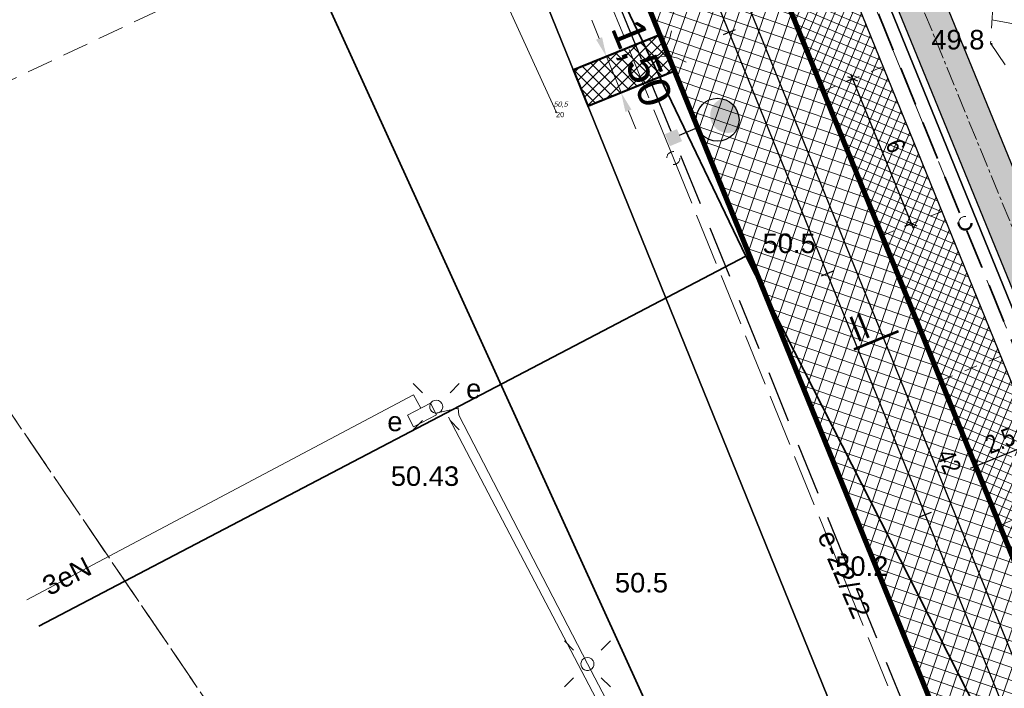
# Model space of a CAD drawing. Header units: metres. Extents: x 0 to 5465380, y 0 to 5925815.
# Tile 22 of 141: x 5463842 to 5463880, y 5925466 to 5925492. Entities that reach past the tile are written whole.
import ezdxf
from ezdxf.enums import TextEntityAlignment as Align

# ---------------------------------------------------------------- set-up
doc = ezdxf.new("R2010")
doc.units = ezdxf.units.M
for name, pattern in [('1_1MM', [1, 0.5, -0.5]), ('2', [1.5, 1, -0.5]), ('CENTER2', [1.125, 0.75, -0.125, 0.125, -0.125]), ('HIDDEN', [0.375, 0.25, -0.125]), ('PRZER0_8-0_8', [1.6, 0.8, -0.8]), ('PRZER1-1', [2, 1, -1]), ('PRZER2-1', [3, 2, -1]), ('PRZER3-1', [4, 3, -1]), ('PRZER4-1', [5, 4, -1])]:
    doc.linetypes.add(name, pattern=pattern)
for name, color, linetype, lineweight in [('! DB - Krawężnik kamienny 15x30 obniżony do 3cm', 5, 'HIDDEN', 30), ('! DB - Krawężnik kamienny 15x30 z oporem', 7, 'Continuous', 50), ('! DB - Nawierzchnia zjazdów', 6, 'Continuous', 30), ('! DB - POMOC', 1, 'Continuous', 30), ('! DB - Wymiary', 5, 'Continuous', 13), ('!_proj_t_miasto', 30, 'HIDDEN', 35), ('$DR - krawężnik obniżony 15x22 h2cm', 202, '1_1MM', 13), ('$DR - krawężnik wyniesiony 15x30 h12cm', 202, 'Continuous', 30), ('$DR - obrzeże 8x30', 34, 'Continuous', 30), ('$DR - osie ścieżek', 7, 'CENTER2', 15), ('$DR - parking - linie rozdziału', 10, '1_1MM', 5), ('$DR - wyp. chodnik', 44, 'Continuous', 5), ('$DR - wyp. miejsca postojowe', 20, 'Continuous', 5), ('$DR - zał. arch.', 7, 'Continuous', 13), ('$DR - zał. droga', 7, 'Continuous', 13), ('$DR - zał. mapa', 250, 'Continuous', 0), ('E_osw_kable_0.4kV', 1, '2', 30), ('E_osw_lampy', 5, 'Continuous', 25), ('ZUD_22_2022_t_Nr_Pióra__143', 7, 'Continuous', 50)]:
    doc.layers.add(name, color=color, linetype=linetype, lineweight=lineweight)
for name, color, linetype, lineweight, true_color in [('! DB - Wypełnienie zabruk', 7, 'Continuous', 30, 0xcca68a), ('CC_Energetyka', 1, 'Continuous', 18, 0xff0000), ('CC_Inne', 7, 'Continuous', 18, 0x0a0909), ('CC_Ogrodzenie', 7, 'FENCELINE12', 35, 0x0a0909), ('CC_Punkt wysokościowy', 7, 'Continuous', 18, 0x0a0909), ('CC_Skarpa', 7, 'PRZER2-1', 18, 0x0a0909), ('EGBD03', 7, 'Continuous', 18, 0x008000), ('EGBK02', 7, 'PRZER3-1', 18, 0x008000), ('EGBU01', 7, 'PRZER1-1', 18, 0x008000), ('ZUD_22_2022_e', 1, 'PRZER4-1', 18, 0xff0000), ('ZUD_22_2022_t', 7, 'PRZER4-1', 18, 0xff9100)]:
    doc.layers.add(name, color=color, linetype=linetype, lineweight=lineweight, true_color=true_color)
for name, color, linetype in [('$DR - przekroje', 12, 'Continuous'), ('$DR - wymiary', 7, 'Continuous'), ('C-DROGI-SYTUACJA', 7, 'Continuous'), ('Punkty', 7, 'Continuous'), ('Rzedne', 7, 'Continuous'), ('Teksty', 7, 'Continuous')]:
    doc.layers.add(name, color=color, linetype=linetype)
doc.styles.add('Arial', font='arial.ttf')
doc.styles.add('ARIAL 2', font='ARIALN.TTF')
doc.styles.get("Standard").update_dxf_attribs({"font": 'arial.ttf'})
doc.linetypes.add('FENCELINE12', pattern='A,15,-0.1,[133,ltypeshp.shx,S=0.35,R=0,X=-0.35,Y=0],-0.1,1', length=16.2)
doc.dimstyles.new('LINIOWY', dxfattribs={"dimtxt": 0.7, "dimasz": 0.3, "dimexe": 0.3, "dimexo": 0, "dimgap": 0.2, "dimtad": 1, "dimzin": 9, "dimdsep": 46, "dimtxsty": 'ARIAL 2', "dimblk": 'OBLIQUE', "dimcen": 0, "dimdle": 0.2, "dimclrd": 7, "dimclre": 7, "dimclrt": 1, "dimadec": 0, "dimazin": 0, "dimtfac": 1, "dimtofl": 0, "dimtmove": 1, "dimatfit": 3, "dimldrblk": 'OBLIQUE', "dimfxl": 0.3, "dimfxlon": 1, "dimtolj": 1, "dimtzin": 1, "dimarcsym": 0})
doc.dimstyles.new('wymiary lukasz', dxfattribs={"dimtxt": 1.5, "dimasz": 1, "dimexe": 1.25, "dimexo": 0.625, "dimtad": 1, "dimzin": 1, "dimtxsty": 'Standard', "dimcen": 2.5, "dimaunit": 2, "dimadec": 4, "dimazin": 0, "dimtfac": 1, "dimtmove": 0, "dimatfit": 3, "dimldrblk": 'NONE', "dimfxl": 1, "dimarcsym": 0})

# ---------------------------------------------------------------- blocks, each defined once
blk = doc.blocks.new('SUSM01_01')
at = {"color": 0}
for points in [[(-0.353553, 0.353553), (-0.212132, 0.212132)], [(0.353553, 0.353553), (0.212132, 0.212132)], [(-0.353553, -0.353553), (-0.212132, -0.212132)], [(0.353553, -0.353553), (0.212132, -0.212132)]]:
    blk.add_lwpolyline(points, dxfattribs=at)
blk.add_lwpolyline([(0.1, 0), (0.093969, -0.034202), (0.076604, -0.064279), (0.05, -0.086603), (0.025882, -0.096593), (0, -0.1), (-0.025882, -0.096593), (-0.05, -0.086603), (-0.073305, -0.068017), (-0.090097, -0.043388), (-0.098883, -0.014904), (-0.098883, 0.014904), (-0.090097, 0.043388), (-0.073305, 0.068017), (-0.05, 0.086603), (-0.022252, 0.097493), (0.007473, 0.09972), (0.036534, 0.093087), (0.062349, 0.078183), (0.082624, 0.056332), (0.095557, 0.029476)], close=True, dxfattribs=at)
blk = doc.blocks.new('Bramka')
at = {"color": 18, "true_color": 0x0a0909}
for p, q in [((-0.688, 1.143), (-0.408, 0.936)), ((0.373, 0.95), (0.646, 1.167)), ((-0.408, 0.936), (-0.191, 0.664)), ((0.167, 0.67), (0.373, 0.95)), ((-0.191, 0.664), (-0.052, 0.344)), ((0.039, 0.346), (0.167, 0.67)), ((-0.052, 0.344), (0, 0)), ((0, 0), (0.039, 0.346))]:
    blk.add_line(p, q, dxfattribs=at)
blk = doc.blocks.new('GK.6640.1913.2022 szara')
at = {"layer": 'CC_Punkt wysokościowy'}
for points in [[(5463879.085, 5925491.036, 1), (5463878.995, 5925491.036, 1)], [(5463869.898, 5925482.771, 1), (5463869.808, 5925482.771, 1)]]:
    blk.add_hatch(color=252, dxfattribs=at).paths.add_polyline_path(points)
at = {"color": 252, "lineweight": 35, "ltscale": 0.5}
blk.add_lwpolyline([(5463970.62, 5925449.332), (5463986.447, 5925481.891), (5463977.039, 5925579.473), (5463993.73, 5925594.437), (5463935.36, 5925657.844), (5463891.514, 5925640.248), (5463906.739, 5925598.778), (5463828.146, 5925565.769), (5463841.424, 5925534), (5463710.761, 5925479.846), (5463724.491, 5925454.847), (5463844.923, 5925511.51), (5463892.245, 5925407.652)], close=True, dxfattribs=at)
at = {"layer": 'CC_Energetyka', "color": 252}
for points in [[(5463857.131, 5925477.052), (5463856.847, 5925477.573), (5463842, 5925469.691)], [(5463865.154, 5925418.874), (5463883.303, 5925428.518), (5463883.399, 5925429.271), (5463878.365, 5925438.903), (5463868.198, 5925458.321), (5463863.53, 5925467.238), (5463858.591, 5925476.787), (5463858.567, 5925477.05), (5463857.706, 5925476.859)]]:
    blk.add_lwpolyline(points, dxfattribs=at)
blk.add_lwpolyline([(5463856.618, 5925476.786), (5463857.505, 5925477.246), (5463857.735, 5925476.803), (5463856.848, 5925476.342)], close=True, dxfattribs=at)
at = {"layer": 'CC_Inne', "color": 252, "ltscale": 0.5}
blk.add_line((5463850.836, 5925513.652), (5463862.325, 5925488.429), dxfattribs=at)
at = {"layer": 'CC_Inne', "color": 252, "linetype": 'PRZER2-1', "ltscale": 0.5}
blk.add_lwpolyline([(5463836.634, 5925487.407), (5463847.098, 5925492.35), (5463849.861, 5925495.1), (5463848.282, 5925496.617), (5463850.118, 5925498.745), (5463844.206, 5925511.234), (5463836.16, 5925507.501), (5463836.078, 5925503.523), (5463838.78, 5925501.638), (5463835.062, 5925497.49), (5463837.326, 5925495.459), (5463837.327, 5925493.106), (5463834.941, 5925490.694), (5463836.634, 5925487.407)], dxfattribs=at)
at = {"layer": 'CC_Inne', "color": 252}
blk.add_lwpolyline([(5463858.188, 5925476.711), (5463883.212, 5925428.981), (5463864.952, 5925419.317)], dxfattribs=at)
at = {"layer": 'CC_Ogrodzenie', "color": 252, "ltscale": 0.5}
for points in [[(5463869.61, 5925482.889), (5463845.942, 5925532.151)], [(5463867.954, 5925412.728), (5463897.211, 5925428.35), (5463888.482, 5925445.787), (5463869.61, 5925482.889), (5463842.461, 5925468.677)]]:
    blk.add_lwpolyline(points, dxfattribs=at)
at = {"layer": 'CC_Skarpa', "color": 252, "ltscale": 0.5}
blk.add_lwpolyline([(5463881.879, 5925498.83), (5463879.283, 5925495.639), (5463879.006, 5925491.07), (5463880.761, 5925488.51)], dxfattribs=at)
at = {"layer": 'CC_Skarpa', "color": 252, "linetype": 'Continuous'}
blk.add_lwpolyline([(5463883.434, 5925491.161), (5463879.06, 5925491.973)], dxfattribs=at)
at = {"layer": 'EGBD03', "color": 52, "linetype": 'Continuous', "lineweight": 30}
blk.add_lwpolyline([(5463976.53, 5925486.659), (5463970.344, 5925578.524), (5463983.032, 5925590.042), (5463928.32, 5925650.72), (5463927.256, 5925651.9), (5463894.766, 5925638.737), (5463911.73, 5925597.06), (5463843.77, 5925569.527), (5463856.962, 5925537.116), (5463925.884, 5925562.287), (5463928.865, 5925568.698), (5463933.562, 5925570.413), (5463940.422, 5925551.628), (5463935.726, 5925549.913), (5463929.655, 5925553.021), (5463860.732, 5925527.855), (5463901.732, 5925427.127), (5463960.738, 5925457.702)], close=True, dxfattribs=at)
for points in [[(5463824.164, 5925585.789), (5463828.477, 5925575.152), (5463845.745, 5925532.569), (5463890.8, 5925421.463), (5463901.732, 5925427.127), (5463860.732, 5925527.855), (5463929.655, 5925553.021), (5463935.726, 5925549.913), (5463940.422, 5925551.628), (5463933.562, 5925570.413), (5463928.865, 5925568.698), (5463925.884, 5925562.287), (5463856.962, 5925537.116), (5463843.77, 5925569.527)], [(5463869.098, 5925410.218), (5463890.8, 5925421.463), (5463845.745, 5925532.569), (5463728.557, 5925485.069)]]:
    blk.add_lwpolyline(points, dxfattribs=at)
at = {"layer": 'EGBK02', "color": 252, "linetype": 'PRZER3-1', "lineweight": 18, "ltscale": 0.5}
for points in [[(5463806.614, 5925471.382), (5463834.211, 5925487.415), (5463882.115, 5925416.963), (5463949.58, 5925451.92)], [(5463882.115, 5925416.963), (5463834.211, 5925487.415), (5463806.614, 5925471.382)]]:
    blk.add_lwpolyline(points, dxfattribs=at)
at = {"layer": 'EGBU01', "color": 252, "linetype": 'PRZER1-1', "ltscale": 0.5}
for points in [[(5463806.614, 5925471.382), (5463834.211, 5925487.415), (5463882.115, 5925416.963), (5463949.58, 5925451.92), (5463952.34, 5925458.74), (5463950.99, 5925465.56), (5463950.95, 5925472.07), (5463947.1, 5925482.79), (5463946.13, 5925487.11), (5463937.87, 5925497.24), (5463908.85, 5925504.3), (5463899.34, 5925515.62), (5463860.732, 5925527.855)], [(5463882.115, 5925416.963), (5463834.211, 5925487.415), (5463806.614, 5925471.382)]]:
    blk.add_lwpolyline(points, dxfattribs=at)
at = {"layer": 'Punkty', "color": 252, "lineweight": 35}
blk.add_point((5463862.325, 5925488.429), dxfattribs=at)
at = {"layer": 'ZUD_22_2022_e', "color": 252, "ltscale": 0.5}
for points in [[(5463866.827, 5925486.659), (5463854.783, 5925516.306)], [(5463878.823, 5925457.132), (5463866.827, 5925486.659)]]:
    blk.add_lwpolyline(points, dxfattribs=at)
at = {"layer": 'ZUD_22_2022_e', "color": 252, "linetype": 'PRZER0_8-0_8', "ltscale": 0.5}
blk.add_circle((5463866.827, 5925486.659), 0.25, dxfattribs=at)
at = {"layer": 'ZUD_22_2022_t', "color": 252, "ltscale": 0.5}
for points in [[(5463877.765, 5925484.682), (5463854.719, 5925540.887)], [(5463901.355, 5925426.889), (5463878.179, 5925483.663)]]:
    blk.add_lwpolyline(points, dxfattribs=at)
at = {"layer": 'ZUD_22_2022_t', "color": 252, "linetype": 'PRZER0_8-0_8', "ltscale": 0.5}
blk.add_circle((5463878.029, 5925484.165), 0.25, dxfattribs=at)
at = {"color": 252, "rotation": 293.9330248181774}
blk.add_blockref('Bramka', (5463865.984, 5925490.454), dxfattribs=at)
at = {"layer": 'CC_Energetyka', "color": 252, "lineweight": 18, "xscale": 2.5, "yscale": 2.5, "rotation": 90}
for p in [(5463857.725, 5925477.112), (5463863.527, 5925467.233)]:
    blk.add_blockref('SUSM01_01', p, dxfattribs=at)
at = {"layer": 'CC_Energetyka', "color": 252, "lineweight": 0, "style": 'Arial'}
for p in [(5463859.452, 5925477.424), (5463856.427, 5925476.172)]:
    blk.add_text('e', height=0.75, dxfattribs=at).set_placement(p, align=Align.RIGHT)
blk.add_text('3eN', height=0.75, rotation=27.2963, dxfattribs=at).set_placement((5463843.539, 5925470.606), align=Align.MIDDLE)
at = {"layer": 'CC_Punkt wysokościowy', "color": 252, "lineweight": 0, "style": 'Arial'}
for s, p in [('49.8', (5463876.732, 5925490.831)), ('50.5', (5463870.253, 5925483.012)), ('50.43', (5463855.98, 5925474.07)), ('50.2', (5463873.043, 5925470.614)), ('50.5', (5463864.583, 5925469.98))]:
    blk.add_text(s, height=0.75, dxfattribs=at).set_placement(p)
at = {"layer": 'Rzedne', "color": 252, "lineweight": 35, "oblique": 15, "width": 0.8}
blk.add_text('50,5', height=0.2, dxfattribs=at).set_placement((5463862.225, 5925488.629, 50.461))
at = {"layer": 'Teksty', "color": 252, "lineweight": 35}
blk.add_text('20', height=0.2, dxfattribs=at).set_placement((5463862.325, 5925488.229, 50.461))
at = {"layer": 'ZUD_22_2022_e', "color": 252, "lineweight": 0, "style": 'Arial'}
blk.add_text('e-22/22', height=0.75, rotation=293.2729, dxfattribs=at).set_placement((5463873.402, 5925470.682), align=Align.MIDDLE)
blk = doc.blocks.new('świetlica_bezrzecze_PB_PZT oczyszczony')
at = {"layer": 'ZUD_22_2022_t_Nr_Pióra__143', "linetype": 'PRZER0_8-0_8'}
blk.add_circle((5463878.029, 5925484.165), 0.25, dxfattribs=at)
blk = doc.blocks.new('*D172')
at = {"layer": '! DB - Wymiary', "color": 0, "lineweight": -2, "transparency": 16777216}
for p, q in [((5463863.975, 5925491.256), (5463863.693, 5925491.951)), ((5463864.256, 5925490.561), (5463864.82, 5925489.171)), ((5463863.703, 5925490.337), (5463863.677, 5925490.327)), ((5463864.267, 5925488.947), (5463864.241, 5925488.936)), ((5463865.102, 5925488.476), (5463865.384, 5925487.781))]:
    blk.add_line(p, q, dxfattribs=at)
at = {"layer": '! DB - Wymiary', "color": 0, "transparency": 16777216}
for points in [[(5463864.09, 5925491.303), (5463863.859, 5925491.209), (5463864.256, 5925490.561)], [(5463865.218, 5925488.523), (5463864.986, 5925488.429), (5463864.82, 5925489.171)]]:
    blk.add_solid(points, dxfattribs=at)
at = {"layer": 'Defpoints', "color": 0, "transparency": 16777216}
for p in [(5463864.834, 5925490.796, 50.126), (5463865.398, 5925489.406, 50.126), (5463864.82, 5925489.171)]:
    blk.add_point(p, dxfattribs=at)
at = {"layer": '! DB - Wymiary', "color": 0, "transparency": 16777216, "insert": (5463865.523, 5925490.266), "char_height": 1.25, "attachment_point": 5, "rotation": 292.073}
blk.add_mtext('1,50', dxfattribs=at)
blk = doc.blocks.new('_None')
blk = doc.blocks.new('AeccTickLine')
at = {"color": 0, "linetype": 'ByBlock', "lineweight": -2}
blk.add_line((0, 1), (0, -1), dxfattribs=at)
blk = doc.blocks.new('_OBLIQUE')
at = {"color": 0, "linetype": 'ByBlock'}
blk.add_line((-0.5, -0.5), (0.5, 0.5), dxfattribs=at)
blk = doc.blocks.new('*D26')
at = {"layer": '$DR - wymiary', "color": 7, "lineweight": -2, "transparency": 16777216}
for p, q in [((5463878.238, 5925474.751), (5463880.925, 5925475.843)), ((5463880.852, 5925475.489), (5463880.627, 5925476.045)), ((5463878.536, 5925474.548), (5463878.311, 5925475.104))]:
    blk.add_line(p, q, dxfattribs=at)
at = {"layer": 'Defpoints', "color": 0, "transparency": 16777216}
for p in [(5463880.74, 5925475.767), (5463881.663, 5925473.495), (5463879.346, 5925472.554)]:
    blk.add_point(p, dxfattribs=at)
at = {"layer": '$DR - wymiary', "color": 7, "lineweight": -2, "transparency": 16777216, "xscale": 0.3, "yscale": 0.3, "zscale": 0.3}
for p, rotation in [((5463880.74, 5925475.767), 22.11035173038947), ((5463878.423, 5925474.826), 202.1103517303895)]:
    blk.add_blockref('_OBLIQUE', p, dxfattribs=dict(at, rotation=rotation))
at = {"layer": '$DR - wymiary', "color": 1, "transparency": 16777216, "insert": (5463879.372, 5925475.813), "char_height": 0.7, "attachment_point": 5, "rotation": 22.1104, "style": 'ARIAL 2'}
blk.add_mtext('\\A1;2.5', dxfattribs=at)
blk = doc.blocks.new('*D27')
at = {"layer": '$DR - wymiary', "color": 7, "lineweight": -2, "transparency": 16777216}
for p, q in [((5463869.279, 5925494.369), (5463868.723, 5925494.143)), ((5463884.884, 5925455.16), (5463868.925, 5925494.442)), ((5463885.087, 5925455.458), (5463884.531, 5925455.232))]:
    blk.add_line(p, q, dxfattribs=at)
at = {"layer": 'Defpoints', "color": 0, "transparency": 16777216}
for p in [(5463872.629, 5925495.73), (5463869.001, 5925494.256), (5463888.438, 5925456.819)]:
    blk.add_point(p, dxfattribs=at)
at = {"layer": '$DR - wymiary', "color": 7, "lineweight": -2, "transparency": 16777216, "xscale": 0.3, "yscale": 0.3, "zscale": 0.3}
for p, rotation in [((5463869.001, 5925494.256), 112.1103517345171), ((5463884.809, 5925455.345), 292.1103517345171)]:
    blk.add_blockref('_OBLIQUE', p, dxfattribs=dict(at, rotation=rotation))
at = {"layer": '$DR - wymiary', "color": 1, "transparency": 16777216, "insert": (5463877.416, 5925475.008), "char_height": 0.7, "attachment_point": 5, "rotation": 292.1104, "style": 'ARIAL 2'}
blk.add_mtext('\\A1;42', dxfattribs=at)
blk = doc.blocks.new('*D30')
at = {"layer": '$DR - wymiary', "color": 7, "lineweight": -2, "transparency": 16777216}
for p, q in [((5463873.729, 5925489.701), (5463873.44, 5925489.584)), ((5463876.051, 5925483.952), (5463873.642, 5925489.882)), ((5463875.988, 5925484.142), (5463875.698, 5925484.025))]:
    blk.add_line(p, q, dxfattribs=at)
at = {"layer": 'Defpoints', "color": 0, "transparency": 16777216}
for p in [(5463873.718, 5925489.696), (5463873.729, 5925489.701), (5463875.988, 5925484.142)]:
    blk.add_point(p, dxfattribs=at)
at = {"layer": '$DR - wymiary', "color": 7, "lineweight": -2, "transparency": 16777216, "xscale": 0.3, "yscale": 0.3, "zscale": 0.3}
for p, rotation in [((5463873.718, 5925489.696), 112.1103517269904), ((5463875.976, 5925484.138), 292.1103517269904)]:
    blk.add_blockref('_OBLIQUE', p, dxfattribs=dict(at, rotation=rotation))
at = {"layer": '$DR - wymiary', "color": 1, "transparency": 16777216, "insert": (5463875.363, 5925487.127), "char_height": 0.7, "attachment_point": 5, "rotation": 292.1104, "style": 'ARIAL 2'}
blk.add_mtext('\\A1;6', dxfattribs=at)
blk = doc.blocks.new('*D131')
at = {"layer": '$DR - wymiary', "color": 7, "lineweight": -2, "transparency": 16777216}
blk.add_line((5463959.894, 5925488.241), (5463954.256, 5925488.241), dxfattribs=at)
at = {"layer": 'Defpoints', "color": 0, "transparency": 16777216}
for p in [(5463958.621, 5925488.241), (5463959.894, 5925488.241), (0, 0)]:
    blk.add_point(p, dxfattribs=at)
at = {"layer": '$DR - wymiary', "color": 1, "transparency": 16777216, "insert": (5463956.339, 5925488.798), "char_height": 0.7, "attachment_point": 5, "style": 'ARIAL 2'}
blk.add_mtext('\\A1;5925488.24', dxfattribs=at)
blk = doc.blocks.new('*D132')
at = {"layer": '$DR - wymiary', "color": 7, "lineweight": -2, "transparency": 16777216}
blk.add_line((5463959.894, 5925488.241), (5463959.894, 5925483.017), dxfattribs=at)
at = {"layer": 'Defpoints', "color": 0, "transparency": 16777216}
for p in [(5463959.894, 5925488.241), (5463959.894, 5925487.385), (0, 0)]:
    blk.add_point(p, dxfattribs=at)
at = {"layer": '$DR - wymiary', "color": 1, "transparency": 16777216, "insert": (5463959.337, 5925485.101), "char_height": 0.7, "attachment_point": 5, "rotation": 90, "style": 'ARIAL 2'}
blk.add_mtext('\\A1;5463959.89', dxfattribs=at)
blk = doc.blocks.new('*D133')
at = {"layer": '$DR - wymiary', "color": 7, "lineweight": -2, "transparency": 16777216}
for p, q in [((5463958.17, 5925515.873), (5463958.986, 5925515.873)), ((5463958.986, 5925515.873), (5463959.586, 5925514.871)), ((5463959.586, 5925514.871), (5463964.552, 5925514.871))]:
    blk.add_line(p, q, dxfattribs=at)
at = {"layer": 'Defpoints', "color": 0, "transparency": 16777216}
for p in [(5463958.17, 5925515.873), (5463960.186, 5925514.871), (0, 0)]:
    blk.add_point(p, dxfattribs=at)
at = {"layer": '$DR - wymiary', "color": 1, "transparency": 16777216, "insert": (5463962.469, 5925515.428), "char_height": 0.7, "attachment_point": 5, "style": 'ARIAL 2'}
blk.add_mtext('\\A1;5925515.87', dxfattribs=at)
blk = doc.blocks.new('*D134')
at = {"layer": '$DR - wymiary', "color": 7, "lineweight": -2, "transparency": 16777216}
for p, q in [((5463958.17, 5925515.873), (5463958.17, 5925515.181)), ((5463958.17, 5925515.181), (5463956.957, 5925514.581)), ((5463956.957, 5925514.581), (5463956.957, 5925509.614))]:
    blk.add_line(p, q, dxfattribs=at)
at = {"layer": 'Defpoints', "color": 0, "transparency": 16777216}
for p in [(5463958.17, 5925515.873), (5463956.957, 5925513.981), (0, 0)]:
    blk.add_point(p, dxfattribs=at)
at = {"layer": '$DR - wymiary', "color": 1, "transparency": 16777216, "insert": (5463956.399, 5925511.698), "char_height": 0.7, "attachment_point": 5, "rotation": 90, "style": 'ARIAL 2'}
blk.add_mtext('\\A1;5463958.17', dxfattribs=at)
blk = doc.blocks.new('*D135')
at = {"layer": '$DR - wymiary', "color": 7, "lineweight": -2, "transparency": 16777216}
for p, q in [((5463954.935, 5925543.267), (5463950.079, 5925543.267)), ((5463955.535, 5925542.11), (5463954.935, 5925543.267)), ((5463956.528, 5925542.11), (5463955.535, 5925542.11))]:
    blk.add_line(p, q, dxfattribs=at)
at = {"layer": 'Defpoints', "color": 0, "transparency": 16777216}
for p in [(5463954.335, 5925543.267), (5463956.528, 5925542.11), (0, 0)]:
    blk.add_point(p, dxfattribs=at)
at = {"layer": '$DR - wymiary', "color": 1, "transparency": 16777216, "insert": (5463952.107, 5925543.825), "char_height": 0.7, "attachment_point": 5, "style": 'ARIAL 2'}
blk.add_mtext('\\A1;5925542.11', dxfattribs=at)
blk = doc.blocks.new('*D136')
at = {"layer": '$DR - wymiary', "color": 7, "lineweight": -2, "transparency": 16777216}
blk.add_line((5463956.528, 5925542.11), (5463956.528, 5925536.093), dxfattribs=at)
at = {"layer": 'Defpoints', "color": 0, "transparency": 16777216}
for p in [(5463956.528, 5925542.11), (5463956.528, 5925540.459), (0, 0)]:
    blk.add_point(p, dxfattribs=at)
at = {"layer": '$DR - wymiary', "color": 1, "transparency": 16777216, "insert": (5463955.971, 5925538.176), "char_height": 0.7, "attachment_point": 5, "rotation": 90, "style": 'ARIAL 2'}
blk.add_mtext('\\A1;5463956.53', dxfattribs=at)
blk = doc.blocks.new('*D137')
at = {"layer": '$DR - wymiary', "color": 7, "lineweight": -2, "transparency": 16777216}
blk.add_line((5463958.724, 5925585.382), (5463964.93, 5925585.382), dxfattribs=at)
at = {"layer": 'Defpoints', "color": 0, "transparency": 16777216}
for p in [(5463958.724, 5925585.382), (5463960.561, 5925585.382), (0, 0)]:
    blk.add_point(p, dxfattribs=at)
at = {"layer": '$DR - wymiary', "color": 1, "transparency": 16777216, "insert": (5463962.845, 5925585.94), "char_height": 0.7, "attachment_point": 5, "style": 'ARIAL 2'}
blk.add_mtext('\\A1;5925585.38', dxfattribs=at)
blk = doc.blocks.new('*D138')
at = {"layer": '$DR - wymiary', "color": 7, "lineweight": -2, "transparency": 16777216}
blk.add_line((5463958.724, 5925585.382), (5463958.724, 5925592.131), dxfattribs=at)
at = {"layer": 'Defpoints', "color": 0, "transparency": 16777216}
for p in [(5463958.724, 5925587.769), (5463958.724, 5925585.382), (0, 0)]:
    blk.add_point(p, dxfattribs=at)
at = {"layer": '$DR - wymiary', "color": 1, "transparency": 16777216, "insert": (5463958.166, 5925590.05), "char_height": 0.7, "attachment_point": 5, "rotation": 90, "style": 'ARIAL 2'}
blk.add_mtext('\\A1;5463958.72', dxfattribs=at)
blk = doc.blocks.new('*D139')
at = {"layer": '$DR - wymiary', "color": 7, "lineweight": -2, "transparency": 16777216}
blk.add_line((5463922.753, 5925589.968), (5463916.372, 5925589.968), dxfattribs=at)
at = {"layer": 'Defpoints', "color": 0, "transparency": 16777216}
for p in [(5463920.738, 5925589.968), (5463922.753, 5925589.968), (0, 0)]:
    blk.add_point(p, dxfattribs=at)
at = {"layer": '$DR - wymiary', "color": 1, "transparency": 16777216, "insert": (5463918.455, 5925590.526), "char_height": 0.7, "attachment_point": 5, "style": 'ARIAL 2'}
blk.add_mtext('\\A1;5925589.97', dxfattribs=at)
blk = doc.blocks.new('*D140')
at = {"layer": '$DR - wymiary', "color": 7, "lineweight": -2, "transparency": 16777216}
blk.add_line((5463922.753, 5925589.968), (5463922.753, 5925583.407), dxfattribs=at)
at = {"layer": 'Defpoints', "color": 0, "transparency": 16777216}
for p in [(5463922.753, 5925589.968), (5463922.753, 5925587.778), (0, 0)]:
    blk.add_point(p, dxfattribs=at)
at = {"layer": '$DR - wymiary', "color": 1, "transparency": 16777216, "insert": (5463922.195, 5925585.493), "char_height": 0.7, "attachment_point": 5, "rotation": 90, "style": 'ARIAL 2'}
blk.add_mtext('\\A1;5463922.75', dxfattribs=at)
blk = doc.blocks.new('*D141')
at = {"layer": '$DR - wymiary', "color": 7, "lineweight": -2, "transparency": 16777216}
blk.add_line((5463902.252, 5925579.937), (5463902.252, 5925574.012), dxfattribs=at)
at = {"layer": 'Defpoints', "color": 0, "transparency": 16777216}
for p in [(5463902.252, 5925579.937), (5463902.252, 5925578.383), (0, 0)]:
    blk.add_point(p, dxfattribs=at)
at = {"layer": '$DR - wymiary', "color": 1, "transparency": 16777216, "insert": (5463901.695, 5925576.097), "char_height": 0.7, "attachment_point": 5, "rotation": 90, "style": 'ARIAL 2'}
blk.add_mtext('\\A1;5463902.25', dxfattribs=at)
blk = doc.blocks.new('*D142')
at = {"layer": '$DR - wymiary', "color": 7, "lineweight": -2, "transparency": 16777216}
blk.add_line((5463902.252, 5925579.937), (5463895.575, 5925579.937), dxfattribs=at)
at = {"layer": 'Defpoints', "color": 0, "transparency": 16777216}
for p in [(5463899.94, 5925579.937), (5463902.252, 5925579.937), (0, 0)]:
    blk.add_point(p, dxfattribs=at)
at = {"layer": '$DR - wymiary', "color": 1, "transparency": 16777216, "insert": (5463897.658, 5925580.495), "char_height": 0.7, "attachment_point": 5, "style": 'ARIAL 2'}
blk.add_mtext('\\A1;5925579.94', dxfattribs=at)
blk = doc.blocks.new('Rys. 2. Plan sytuacyjny Cynamonowa')
at = {"layer": '! DB - Nawierzchnia zjazdów', "lineweight": 9, "true_color": 0x5994a6}
h = blk.add_hatch(dxfattribs=at)
h.set_pattern_fill('ANSI37', color=135, scale=0.15, angle=26)
h.set_pattern_definition([(71, (0, 0), (-0.45030322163, 0.15505183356), []), (161, (0, 0), (-0.15505183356, -0.45030322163), [])])
edge = h.paths.add_edge_path()
edge.add_line((5463812.143, 5925608.65), (5463827.843, 5925615.171))
edge.add_arc((5463830.144, 5925609.63), 6, 112.5554, 202.1104)
edge.add_line((5463824.586, 5925607.372), (5463896.975, 5925429.191))
edge.add_arc((5463902.534, 5925431.449), 6, 202.1104, 297.3667)
edge.add_line((5463905.292, 5925426.121), (5463890.131, 5925418.273))
edge.add_arc((5463887.373, 5925423.602), 6, 297.3667, 382.1104)
edge.add_line((5463892.931, 5925425.86), (5463820.003, 5925605.367))
edge.add_arc((5463814.444, 5925603.109), 6, 22.1104, 112.5569)
at = {"layer": '! DB - Wypełnienie zabruk', "lineweight": 9, "true_color": 0xf8991e, "transparency": 33554559}
h = blk.add_hatch(dxfattribs=at)
h.set_pattern_fill('ANSI37', color=30, scale=0.1)
h.set_pattern_definition([(45, (0, 0), (-0.224506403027, 0.224506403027), []), (135, (0, 0), (-0.224506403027, -0.224506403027), [])])
h.paths.add_polyline_path([(5463863.552, 5925488.657), (5463862.988, 5925490.047), (5463866.307, 5925491.393), (5463866.871, 5925490.003)])
at = {"layer": 'E_osw_lampy', "linetype": 'ByBlock'}
h = blk.add_hatch(color=256, dxfattribs=at)
edge = h.paths.add_edge_path()
edge.add_arc((5463868.922, 5925488.304), 0.679, 109.6703, 295.4344)
edge.add_arc((5463868.521, 5925488.137), 0.825, -32.7789, 77.8835)
at = {"layer": '! DB - Krawężnik kamienny 15x30 obniżony do 3cm', "color": 0, "lineweight": 50, "ltscale": 7}
blk.add_lwpolyline([(5463827.843, 5925615.171, 0.2, 0.2, 0.41194), (5463824.586, 5925607.372, 0.2, 0.2, 0), (5463896.975, 5925429.191, 0.2, 0.2, 0.441346), (5463905.292, 5925426.121, 0.2, 0.2, 0), (5463890.131, 5925418.273, 0.2, 0.2, 0.387592), (5463892.931, 5925425.86, 0.2, 0.2, 0), (5463820.003, 5925605.367, 0.2, 0.2, 0.416498), (5463812.143, 5925608.65, 0, 0, 0)], format="xyseb", dxfattribs=at)
at = {"layer": '! DB - Krawężnik kamienny 15x30 z oporem', "const_width": 0.08, "elevation": 50.126}
blk.add_lwpolyline([(5463866.307, 5925491.393), (5463862.988, 5925490.047), (5463863.552, 5925488.657), (5463866.872, 5925490.003)], dxfattribs=at)
at = {"layer": '!_proj_t_miasto', "ltscale": 6}
blk.add_lwpolyline([(5463856.894, 5925535.959), (5463901.313, 5925426.828)], dxfattribs=at)
at = {"layer": 'C-DROGI-SYTUACJA', "color": 250, "linetype": 'Continuous', "lineweight": -3}
blk.add_line((5463820.036, 5925611.929), (5463897.221, 5925421.943), dxfattribs=at)
at = {"layer": 'E_osw_kable_0.4kV', "ltscale": 2}
blk.add_lwpolyline([(5463889.32, 5925432.087), (5463878.028, 5925459.881), (5463866.737, 5925487.674), (5463855.445, 5925515.468), (5463844.153, 5925543.262), (5463832.861, 5925571.056), (5463821.57, 5925598.85), (5463814.429, 5925616.487), (5463813.096, 5925616.832)], dxfattribs=at)
at = {"layer": 'E_osw_lampy', "linetype": 'ByBlock'}
blk.add_line((5463867.063, 5925487.539), (5463867.756, 5925487.827), dxfattribs=at)
blk.add_circle((5463868.523, 5925488.13), 0.825, dxfattribs=at)
blk.add_solid([(5463866.506, 5925487.579), (5463866.967, 5925487.77), (5463866.697, 5925487.117), (5463867.159, 5925487.309)], dxfattribs=at)
at = {"layer": '! DB - POMOC', "color": 7, "linetype": 'Continuous', "lineweight": 30, "xscale": 0.25, "yscale": 0.25, "zscale": 0.25, "rotation": 292.1103517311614}
for p in [(5463868.967, 5925491.489), (5463872.731, 5925482.224), (5463876.495, 5925472.959)]:
    blk.add_blockref('AeccTickLine', p, dxfattribs=at)
at = {"layer": '! DB - Wymiary'}
dim = blk.add_linear_dim(base=(5463864.82, 5925489.171), p1=(5463864.834, 5925490.796, 50.126), p2=(5463865.398, 5925489.406, 50.126), angle=292.073, dimstyle='wymiary lukasz', override={"dimscale": 0.5, "dimtxt": 2.5, "dimasz": 1.5, "dimcen": 2, "dimfxlon": 1}, dxfattribs=at)
dim.commit()
dim.dimension.update_dxf_attribs({"geometry": '*D172', "text_midpoint": (5463864.538, 5925489.866), "dimtype": 129})

msp = doc.modelspace()

# ---------------------------------------------------------------- hatches: boundary and pattern name
at = {"layer": '$DR - wyp. chodnik'}
h = msp.add_hatch(dxfattribs=at)
h.set_pattern_fill('AR-SAND', color=256, scale=0.01)
h.set_pattern_definition([(37.5, (500, 0), (-0.01600031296, 0.48941323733), [0, -0.38608, 0, -0.4318, 0, -0.41275]), (7.5, (500, 0), (0.44952328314, 0.71682510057), [0, -0.20828, 0, -0.34798, 0, -0.13335]), (327.5, (499.6876, 0), (0.790992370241, 0.001437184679), [0, -0.127, 0, -0.4572, 0, -0.5969]), (317.5, (499.6876, 0), (0.76355645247, 0.22292932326), [0, -0.0635, 0, -0.29972, 0, -0.3429])])
h.paths.add_polyline_path([(5463874.334, 5925499.844), (5463896.992, 5925505.391), (5463897.918, 5925506.182), (5463896.619, 5925507.702), (5463896.055, 5925507.22), (5463872.759, 5925501.518), (5463868.323, 5925499.717), (5463869.075, 5925497.864), (5463872.612, 5925499.3), (5463896.09, 5925441.902), (5463897.756, 5925442.583)])
at = {"layer": '$DR - wyp. miejsca postojowe'}
h = msp.add_hatch(dxfattribs=at)
h.set_pattern_fill('ANSI37', color=124, scale=0.1, angle=112)
h.set_pattern_definition([(157, (500, 0), (-0.124057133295, -0.292260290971), []), (247, (500, 0), (0.292260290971, -0.124057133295), [])])
h.paths.add_polyline_path([(5463857.403, 5925533.235), (5463854.543, 5925533.632), (5463866.919, 5925503.159), (5463868.695, 5925505.442)])
h.paths.add_polyline_path([(5463872.629, 5925495.73), (5463869.776, 5925496.126), (5463886.665, 5925454.541), (5463888.438, 5925456.819)])

# ---------------------------------------------------------------- linework, layer by layer
at = {"layer": '$DR - krawężnik obniżony 15x22 h2cm', "lineweight": 30, "flags": 128}
msp.add_lwpolyline([(5463886.665, 5925454.541), (5463852.619, 5925538.369)], dxfattribs=at)
at = {"layer": '$DR - krawężnik wyniesiony 15x30 h12cm', "flags": 128}
msp.add_lwpolyline([(5463886.665, 5925454.541), (5463888.438, 5925456.819), (5463872.629, 5925495.73), (5463869.77, 5925496.127)], dxfattribs=at)
at = {"layer": '$DR - obrzeże 8x30', "flags": 128}
for points in [[(5463897.756, 5925442.583), (5463874.334, 5925499.844), (5463896.992, 5925505.391), (5463904.595, 5925511.889), (5463910.657, 5925504.009), (5463924.399, 5925502.717), (5463918.064, 5925435.59)], [(5463869.075, 5925497.864), (5463872.612, 5925499.3), (5463896.09, 5925441.902)]]:
    msp.add_lwpolyline(points, dxfattribs=at)
at = {"layer": '$DR - osie ścieżek', "flags": 128}
msp.add_lwpolyline([(5463873.067, 5925500.564), (5463896.923, 5925442.243)], dxfattribs=at)
at = {"layer": '$DR - parking - linie rozdziału', "flags": 128}
for points in [[(5463874.888, 5925490.172), (5463872.571, 5925489.231)], [(5463877.146, 5925484.613), (5463874.83, 5925483.672)], [(5463879.404, 5925479.054), (5463877.088, 5925478.113)], [(5463881.663, 5925473.495), (5463879.346, 5925472.554)]]:
    msp.add_lwpolyline(points, dxfattribs=at)
at = {"layer": '$DR - przekroje', "const_width": 0.1, "flags": 128}
msp.add_lwpolyline([(5463875.472, 5925480.012), (5463873.76, 5925479.311)], dxfattribs=at)

# ---------------------------------------------------------------- block references
at = {"layer": '$DR - zał. arch.'}
msp.add_blockref('świetlica_bezrzecze_PB_PZT oczyszczony', (0, 0), dxfattribs=at)
at = {"layer": '$DR - zał. droga'}
msp.add_blockref('Rys. 2. Plan sytuacyjny Cynamonowa', (0, 0), dxfattribs=at)
at = {"layer": '$DR - zał. mapa'}
msp.add_blockref('GK.6640.1913.2022 szara', (0, 0), dxfattribs=at)

# ---------------------------------------------------------------- texts
at = {"layer": '$DR - przekroje', "insert": (5463873.978, 5925480.157), "char_height": 1, "attachment_point": 5, "rotation": 22.2467, "style": 'ARIAL 2'}
msp.add_mtext('\\A1;II', dxfattribs=at)

# ---------------------------------------------------------------- dimensions: what is measured, and where the dimension line sits
at = {"layer": '$DR - wymiary'}
for feature_location, offset, dtype, picture, middle in [((5463958.723835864, 5925585.382389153), (0, 2.386563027), 1, '*D138', (5463958.166434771, 5925590.050091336)), ((5463922.752579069, 5925589.968201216), (-2.014375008, 0), 0, '*D139', (5463918.454916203, 5925590.525602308)), ((5463922.752579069, 5925589.968201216), (0, -2.189729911), 1, '*D140', (5463922.195177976, 5925585.492795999)), ((5463958.723835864, 5925585.382389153), (1.837338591, 0), 0, '*D137', (5463962.845417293, 5925585.939790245)), ((5463902.252050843, 5925579.937465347), (-2.31189099, 0), 0, '*D142', (5463897.657588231, 5925580.494866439)), ((5463902.252050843, 5925579.937465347), (0, -1.554438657), 1, '*D141', (5463901.69464975, 5925576.097351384)), ((5463956.528263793, 5925542.110286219), (-2.192780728, 1.156967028), 0, '*D135', (5463952.107345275, 5925543.824654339)), ((5463956.528263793, 5925542.110286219), (0, -1.650806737), 1, '*D136', (5463955.970862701, 5925538.176191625)), ((5463958.170207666, 5925515.87264403), (2.015391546, -1.001881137), 0, '*D133', (5463962.46888707, 5925515.428163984)), ((5463958.170207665, 5925515.87264403), (-1.21356488, -1.891758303), 1, '*D134', (5463956.399241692, 5925511.69759787)), ((5463959.894026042, 5925488.240506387), (-1.27264381, 0), 0, '*D131', (5463956.338810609, 5925488.797907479)), ((5463959.894026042, 5925488.240506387), (0, -0.855455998), 1, '*D132', (5463959.336624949, 5925485.100807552))]:
    dim = msp.add_ordinate_dim(feature_location=feature_location, offset=offset, dtype=dtype, origin=(0, 0), dimstyle='LINIOWY', override={"dimfxlon": 0}, dxfattribs=at)
    dim.commit()
    dim.dimension.update_dxf_attribs({"geometry": picture, "text_midpoint": middle})
for p1, p2, distance, picture, middle in [((5463888.438, 5925456.819), (5463872.629, 5925495.73), 3.917, '*D27', (5463877.416, 5925475.008)), ((5463875.988, 5925484.142), (5463873.729, 5925489.701), 0.013, '*D30', (5463875.363, 5925487.127)), ((5463879.346, 5925472.554), (5463881.663, 5925473.495), 2.452, '*D26', (5463879.372, 5925475.813))]:
    dim = msp.add_aligned_dim(p1=p1, p2=p2, distance=distance, dimstyle='LINIOWY', dxfattribs=at)
    dim.commit()
    dim.dimension.update_dxf_attribs({"geometry": picture, "text_midpoint": middle})

doc.saveas('drawing.dxf')
